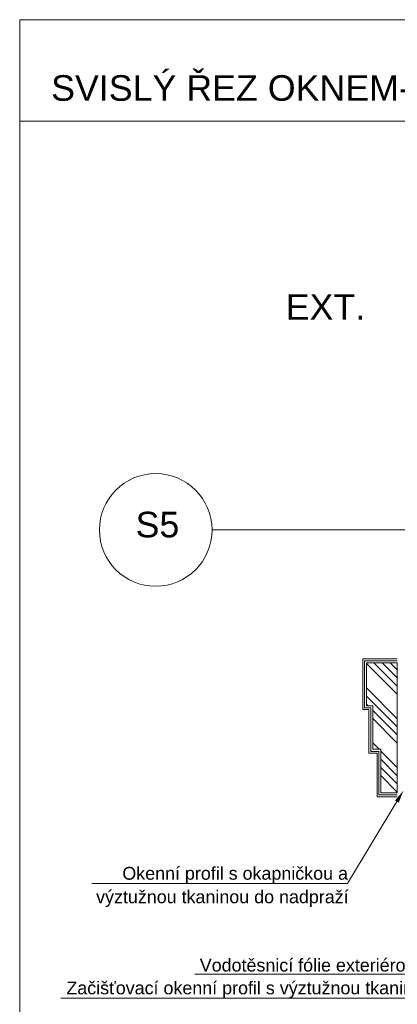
# Model space of a CAD drawing. Header units: millimetres. Extents: x -206567 to 17111, y -22400 to 134443.
# Tile 13 of 22: x -192330 to -191961, y 60145 to 61106. Entities that reach past the tile are written whole.
import ezdxf

# ---------------------------------------------------------------- set-up
doc = ezdxf.new("R2010")
doc.units = ezdxf.units.MM
doc.header["$MEASUREMENT"] = 0
doc.styles.add('GENEROVANÝ_STYL_1', font='txt')

msp = doc.modelspace()

# ---------------------------------------------------------------- hatches: boundary and pattern name
at = {"linetype": 'Continuous', "lineweight": 13}
h = msp.add_hatch(dxfattribs=at)
h.set_pattern_fill('ANSI34_0001', color=254, style=0, pattern_type=2)
h.set_pattern_definition([(135, (-191976.004, 60415.022), (23.865, 23.865), []), (135, (-191976.004, 60422.977), (23.865, 23.865), []), (135, (-191976.004, 60430.932), (23.865, 23.865), []), (135, (-191976.004, 60438.887), (23.865, 23.865), [])])
h.paths.add_polyline_path([(-191961, 60478.52), (-191961, 60351.52), (-191977, 60351.52), (-191977, 60394.02), (-191985, 60394.02), (-191985, 60436.52), (-191991, 60436.52), (-191991, 60478.52)])
msp.add_hatch(color=154, dxfattribs=at).paths.add_polyline_path([(-191963.21, 60344.11), (-191959.64, 60341.96), (-191954.98, 60353.74)])

# ---------------------------------------------------------------- linework, layer by layer
at = {"color": 154, "linetype": 'Continuous', "lineweight": 13}
for p, q in [((-192329.73, 61007.12), (-191307.75, 61007.12)), ((-192141.9, 60608.16), (-191455.28, 60608.16)), ((-191961.43, 60343.03), (-192009.62, 60262.94)), ((-192011.62, 60262.94), (-192259.21, 60262.94)), ((-192009.62, 60262.94), (-192011.62, 60262.94)), ((-191931.43, 60174.65), (-192158.69, 60174.65)), ((-191931.42, 60151.27), (-192289.42, 60151.27))]:
    msp.add_line(p, q, dxfattribs=at)
at = {"color": 48, "linetype": 'Continuous', "lineweight": 20, "true_color": 0x5a400a}
for p, q in [((-191994.76, 60432.77), (-191994.76, 60482.28)), ((-191994.76, 60482.28), (-191961, 60482.28)), ((-191993, 60434.52), (-191993, 60480.52)), ((-191993, 60480.52), (-191961, 60480.52)), ((-191988.76, 60432.77), (-191994.76, 60432.77)), ((-191987, 60434.52), (-191993, 60434.52)), ((-191988.76, 60390.27), (-191988.76, 60432.77)), ((-191987, 60392.02), (-191987, 60434.52)), ((-191980.76, 60390.27), (-191988.76, 60390.27)), ((-191979, 60392.02), (-191987, 60392.02)), ((-191980.76, 60347.77), (-191980.76, 60390.27)), ((-191979, 60349.52), (-191979, 60392.02)), ((-191961, 60349.52), (-191979, 60349.52)), ((-191961, 60347.77), (-191980.76, 60347.77))]:
    msp.add_line(p, q, dxfattribs=at)
at = {"color": 154, "linetype": 'Continuous', "lineweight": 13}
msp.add_lwpolyline([(-192329.73, 61106.12), (-191307.75, 61106.12), (-191307.75, 59638.89), (-192329.73, 59638.89)], close=True, dxfattribs=at)
at = {"color": 30, "linetype": 'Continuous', "lineweight": 20, "true_color": 0xff6600, "flags": 128}
msp.add_lwpolyline([(-191961, 60478.52), (-191961, 60351.52), (-191977, 60351.52), (-191977, 60394.02), (-191985, 60394.02), (-191985, 60436.52), (-191991, 60436.52), (-191991, 60478.52)], close=True, dxfattribs=at)
at = {"color": 154, "linetype": 'Continuous', "lineweight": 13}
msp.add_circle((-192196.9, 60608.16), 55, dxfattribs=at)

# ---------------------------------------------------------------- texts
at = {"color": 154, "linetype": 'Continuous', "lineweight": 13, "attachment_point": 7, "style": 'GENEROVANÝ_STYL_1'}
for s, insert, char_height in [('\\A1;{\\pql;\\fArial|b0|i0|c238|p38;SVISLÝ\\fArial|b0|i0|c238|p38; ŘEZ OKNEM\\fArial|b0|i0|c238|p38;- NADPRAŽÍ}', (-192299.03, 61026.61), 25), ('\\A1;{\\pql;\\fArial|b0|i0|c238|p38;EXT.}', (-192069.99, 60813.23), 25), ('\\A1;{\\pql;\\fArial|b0|i0|c238|p38;S5}', (-192216.57, 60600.5), 25), ('\\A1;{\\pql;\\fArial|b0|i0|c238|p38;Okenní profil s okapničkou a}', (-192229.51, 60262.98), 12.5), ('\\A1;{\\pql;\\fArial|b0|i0|c238|p38;výztužnou tkaninou do nadpraží}', (-192255.11, 60240.05), 12.5), ('\\A1;{\\pql;\\fArial|b0|i0|c238|p38;Vodotěsnicí fólie exteriérová*}', (-192153.89, 60176.95), 12.5), ('\\A1;{\\pql;\\fArial|b0|i0|c238|p38;Začišťovací okenní profil s výztužnou tkaninou}', (-192284.16, 60151.12), 12.5)]:
    msp.add_mtext(s, dxfattribs=dict(at, insert=insert, char_height=char_height))

doc.saveas('drawing.dxf')
